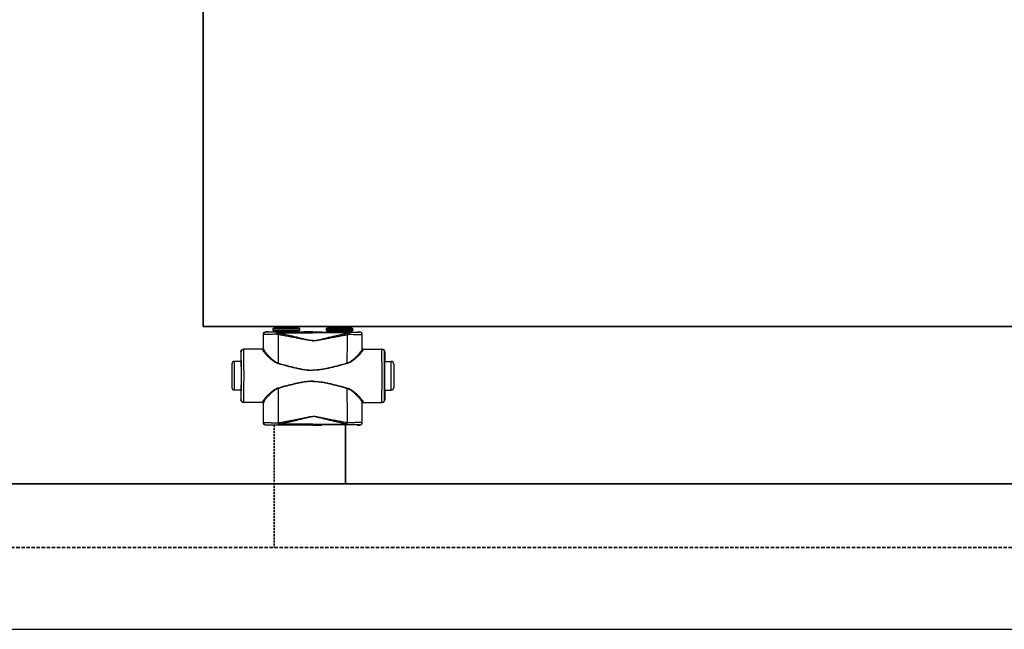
# Model space of a CAD drawing. Header units: millimetres. Extents: x 60394 to 199354, y 20895 to 166073.
# Tile 36 of 256: x 69492 to 70418, y 23695 to 24269. Entities that reach past the tile are written whole.
import ezdxf

# ---------------------------------------------------------------- set-up
doc = ezdxf.new("R2010")
doc.units = ezdxf.units.MM
doc.linetypes.add('VERDECKT', pattern=[9.525, 6.35, -3.175])
for name, color, linetype, lineweight in [('UT_SCHÉMA_PŘÍVOD', 10, 'Continuous', 35), ('UT_SCHÉMA_ZPÁTEČKA', 172, 'VERDECKT', 35), ('UT_ZAŘÍZENÍ - OT', 3, 'Continuous', 35)]:
    doc.layers.add(name, color=color, linetype=linetype, lineweight=lineweight)

msp = doc.modelspace()

# ---------------------------------------------------------------- linework, layer by layer
at = {"color": 0, "linetype": 'Continuous'}
for p, q in [((69753.19, 23980.17), (69732.39, 23980.17)), ((69782.39, 23980.17), (69803.19, 23980.17)), ((69721.42, 23972.45), (69721.29, 23972.57)), ((69721.29, 23959.57), (69721.29, 23972.57)), ((69723.92, 23974.95), (69723.79, 23975.07)), ((69725.44, 23975.07), (69723.79, 23975.07)), ((69725.79, 23974.97), (69725.44, 23975.07)), ((69730.49, 23978.27), (69730.19, 23977.97)), ((69755.39, 23977.97), (69730.19, 23977.97)), ((69730.19, 23977.97), (69730.19, 23976.57)), ((69730.19, 23976.57), (69731.15, 23975.62)), ((69730.19, 23976.57), (69755.39, 23976.57)), ((69755.09, 23978.27), (69730.49, 23978.27)), ((69731.15, 23975.62), (69754.44, 23975.62)), ((69754.29, 23979.07), (69731.29, 23979.07)), ((69731.29, 23979.07), (69731.29, 23978.37)), ((69754.29, 23978.37), (69731.29, 23978.37)), ((69731.29, 23975.26), (69754.29, 23975.26)), ((69731.29, 23975.26), (69731.29, 23974.9)), ((69738.94, 23974.88), (69734.09, 23974.88)), ((69734.09, 23974.18), (69734.09, 23974.88)), ((69734.09, 23974.18), (69767.79, 23974.18)), ((69767.79, 23974.88), (69746.65, 23974.88)), ((69754.29, 23979.07), (69754.29, 23978.37)), ((69754.29, 23975.26), (69754.29, 23974.9)), ((69755.39, 23976.57), (69754.44, 23975.62)), ((69755.09, 23978.27), (69755.39, 23977.97)), ((69755.39, 23977.97), (69755.39, 23976.57)), ((69761.54, 23975.07), (69759.79, 23974.97)), ((69767.79, 23975.07), (69761.54, 23975.07)), ((69767.79, 23975.07), (69774.04, 23975.07)), ((69767.79, 23974.88), (69788.94, 23974.88)), ((69801.49, 23974.18), (69767.79, 23974.18)), ((69774.04, 23975.07), (69775.79, 23974.97)), ((69780.49, 23978.27), (69780.19, 23977.97)), ((69780.19, 23977.97), (69805.39, 23977.97)), ((69780.19, 23977.97), (69780.19, 23976.57)), ((69805.39, 23976.57), (69780.19, 23976.57)), ((69780.19, 23976.57), (69781.15, 23975.62)), ((69780.49, 23978.27), (69805.09, 23978.27)), ((69804.44, 23975.62), (69781.15, 23975.62)), ((69781.29, 23979.07), (69781.29, 23978.37)), ((69781.29, 23979.07), (69804.29, 23979.07)), ((69781.29, 23978.37), (69804.29, 23978.37)), ((69804.29, 23975.26), (69781.29, 23975.26)), ((69781.29, 23975.26), (69781.29, 23974.9)), ((69796.65, 23974.88), (69801.49, 23974.88)), ((69801.49, 23974.18), (69801.49, 23974.88)), ((69804.29, 23979.07), (69804.29, 23978.37)), ((69804.29, 23975.26), (69804.29, 23974.9)), ((69805.39, 23976.57), (69804.44, 23975.62)), ((69805.09, 23978.27), (69805.39, 23977.97)), ((69805.39, 23977.97), (69805.39, 23976.57)), ((69809.79, 23974.97), (69810.14, 23975.07)), ((69810.14, 23975.07), (69811.79, 23975.07)), ((69811.67, 23974.95), (69811.79, 23975.07)), ((69814.17, 23972.45), (69814.29, 23972.57)), ((69814.29, 23959.57), (69814.29, 23972.57)), ((69700.3, 23956.27), (69700.09, 23956.27)), ((69700.09, 23956.27), (69700.09, 23948.12)), ((69720.6, 23958.77), (69702.59, 23958.77)), ((69721.29, 23959.57), (69721.4, 23959.57)), ((69814.29, 23959.57), (69814.19, 23959.57)), ((69814.99, 23958.77), (69832.99, 23958.77)), ((69835.28, 23956.27), (69835.49, 23956.27)), ((69835.49, 23956.27), (69835.49, 23948.12)), ((69691.59, 23944.77), (69691.59, 23922.77)), ((69700.34, 23947.27), (69694.09, 23947.27)), ((69694.09, 23920.27), (69694.09, 23947.27)), ((69700.09, 23948.12), (69700.3, 23947.77)), ((69700.49, 23947.76), (69700.49, 23947.77)), ((69835.1, 23947.76), (69835.1, 23947.77)), ((69835.25, 23947.27), (69841.49, 23947.27)), ((69835.49, 23948.12), (69835.28, 23947.77)), ((69841.49, 23920.27), (69841.49, 23947.27)), ((69843.99, 23944.77), (69843.99, 23922.77)), ((69700.34, 23920.27), (69694.09, 23920.27)), ((69700.3, 23919.77), (69700.09, 23919.42)), ((69700.09, 23919.42), (69700.09, 23911.27)), ((69700.49, 23919.77), (69700.49, 23919.78)), ((69835.1, 23919.77), (69835.1, 23919.78)), ((69835.25, 23920.27), (69841.49, 23920.27)), ((69835.28, 23919.77), (69835.49, 23919.42)), ((69835.49, 23919.42), (69835.49, 23911.27)), ((69700.09, 23911.27), (69700.3, 23911.27)), ((69720.6, 23908.77), (69702.59, 23908.77)), ((69721.4, 23907.97), (69721.29, 23907.97)), ((69721.29, 23889.87), (69721.29, 23907.97)), ((69814.19, 23907.97), (69814.29, 23907.97)), ((69814.29, 23889.87), (69814.29, 23907.97)), ((69814.99, 23908.77), (69832.99, 23908.77)), ((69835.49, 23911.27), (69835.28, 23911.27)), ((69721.29, 23889.87), (69721.41, 23889.99)), ((69723.79, 23887.37), (69723.91, 23887.49)), ((69725.44, 23887.37), (69723.79, 23887.37)), ((69725.79, 23887.48), (69725.44, 23887.37)), ((69735.34, 23889.62), (69735.51, 23889.62)), ((69735.66, 23887.56), (69735.84, 23887.56)), ((69767.79, 23888.31), (69735.84, 23888.31)), ((69735.84, 23887.56), (69735.84, 23888.31)), ((69735.84, 23887.56), (69737.1, 23887.56)), ((69748.49, 23887.56), (69767.79, 23887.56)), ((69761.54, 23887.37), (69759.79, 23887.48)), ((69767.79, 23887.37), (69761.54, 23887.37)), ((69767.79, 23888.31), (69799.75, 23888.31)), ((69787.1, 23887.56), (69767.79, 23887.56)), ((69767.79, 23887.37), (69774.04, 23887.37)), ((69774.04, 23887.37), (69775.79, 23887.48)), ((69799.75, 23887.56), (69798.49, 23887.56)), ((69799.75, 23887.56), (69799.75, 23888.31)), ((69799.93, 23887.56), (69799.75, 23887.56)), ((69800.25, 23889.62), (69800.07, 23889.62)), ((69809.79, 23887.48), (69810.14, 23887.37)), ((69810.14, 23887.37), (69811.79, 23887.37)), ((69811.79, 23887.37), (69811.68, 23887.49)), ((69814.29, 23889.87), (69814.18, 23889.99))]:
    msp.add_line(p, q, dxfattribs=at)
msp.add_line((64740.61, 23695.36), (199354.39, 23695.36))
for centre, radius, start, end in [((69732.39, 23979.07), 1.1, 90, 180), ((69753.19, 23979.07), 1.1, 0, 90), ((69782.39, 23979.07), 1.1, 90, 180), ((69803.19, 23979.07), 1.1, 0, 90), ((69723.92, 23972.45), 2.5, 90.00246, 179.99754), ((69730.79, 23975.26), 0.5, 0, 45), ((69732.39, 23978.37), 1.1, 180, 185.21872), ((69753.19, 23978.37), 1.1, 354.78128, 0), ((69754.79, 23975.26), 0.5, 135, 180), ((69780.79, 23975.26), 0.5, 0, 45), ((69782.39, 23978.37), 1.1, 180, 185.21872), ((69803.19, 23978.37), 1.1, 354.78128, 0), ((69804.79, 23975.26), 0.5, 135, 180), ((69811.67, 23972.45), 2.5, 0.00246, 89.99754), ((69702.8, 23956.27), 2.5, 90.00225, 180.00111), ((69720.6, 23959.57), 0.8, 270.0036, 359.99724), ((69814.99, 23959.57), 0.8, 180.00276, 269.9964), ((69832.78, 23956.27), 2.5, 359.99889, 89.99775), ((69694.09, 23944.77), 2.5, 90, 180), ((67260.63, 23933.77), 2442.41, 359.68325, 0.31675), ((72274.95, 23933.77), 2442.41, 179.68325, 180.31675), ((69841.49, 23944.77), 2.5, 0, 90), ((69694.09, 23922.77), 2.5, 180, 270), ((69841.49, 23922.77), 2.5, 270, 0), ((69702.8, 23911.27), 2.5, 179.99889, 269.99775), ((69720.6, 23907.97), 0.8, 0.00276, 89.9964), ((69814.99, 23907.97), 0.8, 90.0036, 179.99724), ((69832.78, 23911.27), 2.5, 270.00225, 0.00111), ((69723.91, 23889.99), 2.5, 180.00246, 269.99754), ((69811.68, 23889.99), 2.5, 270.00246, 359.99754)]:
    msp.add_arc(centre, radius, start, end, dxfattribs=at)
at = {"color": 0, "linetype": 'Continuous', "extrusion": (0, 0, -1)}
for centre, major_axis, ratio, start_param, end_param in [((69723.79, 23972.57), (-1.77, 1.77), 0.999973, -0.785384, 0.785384), ((69742.79, 23974.97), (-17, 0), 0.005236, 4.941076, 6.283185), ((69742.79, 23974.97), (-17, 0), 0.005236, 3.141593, 4.483702), ((69702.59, 23956.27), (-2.5, 0), 0.999945, 0, 1.570796), ((69720.49, 23959.57), (-0.8, 0), 0.999986, -3.141593, -1.659157), ((69700.3, 23933.77), (0, 14), 0.010472, 0, 3.141593), ((69702.59, 23911.27), (-2.5, 0), 0.999945, -1.570796, 0), ((69720.49, 23907.97), (0.8, 0), 0.999986, -1.395381, 0), ((69723.79, 23889.87), (1.77, 1.77), 0.999973, -3.926977, -2.356208), ((69742.79, 23887.48), (-17, 0), 0.005236, 0, 1.229157), ((69742.79, 23887.48), (-17, 0), 0.005236, 1.912436, 3.141593)]:
    msp.add_ellipse(centre, major_axis=major_axis, ratio=ratio, start_param=start_param, end_param=end_param, dxfattribs=at)
at = {"color": 0, "linetype": 'Continuous'}
for centre, major_axis, ratio, start_param, end_param in [((69792.79, 23974.97), (17, 0), 0.005236, 3.141593, 4.483702), ((69792.79, 23974.97), (17, 0), 0.005236, 4.941076, 6.283185), ((69811.79, 23972.57), (1.77, 1.77), 0.999973, -0.785384, 0.785384), ((69815.09, 23959.57), (0.8, 0), 0.999986, -3.141593, -1.659157), ((69832.99, 23956.27), (2.5, 0), 0.999945, 0, 1.570796), ((69835.28, 23933.77), (0, 14), 0.010472, 0, 3.141593), ((69815.09, 23907.97), (-0.8, 0), 0.999986, -1.395381, 0), ((69832.99, 23911.27), (2.5, 0), 0.999945, -1.570796, 0), ((69792.79, 23887.48), (17, 0), 0.005236, 1.912436, 3.141593), ((69792.79, 23887.48), (17, 0), 0.005236, 0, 1.229157), ((69811.79, 23889.87), (-1.77, 1.77), 0.999973, -3.926977, -2.356208)]:
    msp.add_ellipse(centre, major_axis=major_axis, ratio=ratio, start_param=start_param, end_param=end_param, dxfattribs=at)
for points, knots in [([(69733.48, 23972.76), (69732.64, 23972.76), (69731.04, 23972.75), (69729.07, 23972.73), (69727.6, 23972.71), (69726.6, 23972.69), (69725.67, 23972.67), (69724.82, 23972.65), (69724.06, 23972.63), (69723.39, 23972.61), (69722.81, 23972.58), (69722.39, 23972.56), (69722.1, 23972.55), (69721.93, 23972.53), (69721.78, 23972.52), (69721.65, 23972.51), (69721.56, 23972.49), (69721.48, 23972.48), (69721.44, 23972.47), (69721.42, 23972.46), (69721.42, 23972.45)], [0, 0, 0, 0, 0.207034, 0.39928, 0.488214, 0.57154, 0.648707, 0.71921, 0.782588, 0.838437, 0.886403, 0.926186, 0.942933, 0.957549, 0.970012, 0.98031, 0.988432, 0.994377, 0.998178, 1, 1, 1, 1]), ([(69721.43, 23959.04), (69721.42, 23960.16), (69721.42, 23964.63), (69721.42, 23969.1), (69721.42, 23972.45)], [0, 0, 0, 0, 0.250733, 1, 1, 1, 1]), ([(69734.09, 23974.88), (69733.39, 23974.88), (69732.03, 23974.88), (69730.37, 23974.89), (69729.13, 23974.89), (69728.28, 23974.9), (69727.5, 23974.9), (69726.78, 23974.9), (69726.14, 23974.91), (69725.57, 23974.91), (69725.09, 23974.92), (69724.73, 23974.92), (69724.49, 23974.93), (69724.35, 23974.93), (69724.22, 23974.93), (69724.12, 23974.94), (69724.04, 23974.94), (69724, 23974.94), (69723.97, 23974.94), (69723.95, 23974.94), (69723.93, 23974.95), (69723.92, 23974.95), (69723.92, 23974.95), (69723.92, 23974.95)], [0, 0, 0, 0, 0.207653, 0.400343, 0.489423, 0.572844, 0.650059, 0.720565, 0.783909, 0.839692, 0.887568, 0.927242, 0.943927, 0.958477, 0.970869, 0.981088, 0.989117, 0.992306, 0.994945, 0.997032, 0.998568, 0.999554, 1, 1, 1, 1]), ([(69734.09, 23974.88), (69734, 23974.88), (69733.9, 23974.77), (69733.82, 23974.63), (69733.75, 23974.48), (69733.68, 23974.26), (69733.6, 23973.94), (69733.54, 23973.58), (69733.5, 23973.18), (69733.48, 23972.9), (69733.48, 23972.76)], [0, 0, 0, 0, 0.117156, 0.161001, 0.211236, 0.330442, 0.472834, 0.634922, 0.812344, 1, 1, 1, 1]), ([(69734.09, 23974.18), (69733.97, 23973.98), (69733.74, 23973.51), (69733.56, 23973.03), (69733.48, 23972.76)], [0, 0, 0, 0, 0.464895, 1, 1, 1, 1]), ([(69735.34, 23972.4), (69735.18, 23972.42), (69734.56, 23972.52), (69733.94, 23972.65), (69733.48, 23972.76)], [0, 0, 0, 0, 0.252579, 1, 1, 1, 1]), ([(69735.67, 23973.74), (69735.53, 23973.77), (69735, 23973.89), (69734.48, 23974.05), (69734.09, 23974.18)], [0, 0, 0, 0, 0.253704, 1, 1, 1, 1]), ([(69735.67, 23973.74), (69735.6, 23973.54), (69735.48, 23973.09), (69735.39, 23972.64), (69735.34, 23972.4)], [0, 0, 0, 0, 0.464569, 1, 1, 1, 1]), ([(69767.79, 23966.76), (69767.79, 23966.76), (69767.1, 23966.76), (69765.72, 23966.84), (69763.67, 23967.12), (69761.63, 23967.47), (69758.93, 23967.98), (69755.55, 23968.64), (69751.5, 23969.44), (69747.46, 23970.22), (69743.42, 23970.98), (69739.38, 23971.71), (69736.69, 23972.18), (69735.34, 23972.4)], [0.5000015, 0.5000015, 0.5000015, 0.5000015, 0.500002, 0.5313979, 0.5627848, 0.5941575, 0.6255147, 0.6881766, 0.7507583, 0.8132458, 0.8756245, 0.9378805, 1, 1, 1, 1]), ([(69735.36, 23945.63), (69735.35, 23947.87), (69735.35, 23956.79), (69735.35, 23965.72), (69735.34, 23972.4)], [0, 0, 0, 0, 0.250952, 1, 1, 1, 1]), ([(69767.79, 23966.94), (69767.79, 23966.94), (69767.45, 23966.94), (69766.76, 23966.97), (69765.39, 23967.1), (69763.69, 23967.38), (69761.66, 23967.81), (69759.65, 23968.26), (69757.64, 23968.74), (69754.97, 23969.37), (69751.64, 23970.17), (69747.64, 23971.12), (69743.65, 23972.03), (69739.66, 23972.91), (69737, 23973.47), (69735.67, 23973.74)], [0.499995, 0.499995, 0.499995, 0.499995, 0.4999958, 0.5157333, 0.5314718, 0.5629204, 0.5943483, 0.6257534, 0.6571339, 0.6884877, 0.7511054, 0.813586, 0.8759088, 0.9380534, 1, 1, 1, 1]), ([(69746.65, 23974.88), (69746.01, 23974.88), (69744.72, 23974.85), (69742.79, 23974.83), (69740.86, 23974.85), (69739.58, 23974.88), (69738.94, 23974.88)], [0, 0, 0, 0, 0.248355, 0.5, 0.751645, 1, 1, 1, 1]), ([(69767.79, 23966.94), (69767.79, 23966.94), (69768.14, 23966.94), (69768.83, 23966.97), (69770.2, 23967.1), (69771.9, 23967.38), (69773.92, 23967.81), (69775.94, 23968.26), (69777.95, 23968.74), (69780.62, 23969.37), (69783.95, 23970.17), (69787.95, 23971.12), (69791.94, 23972.03), (69795.93, 23972.91), (69798.59, 23973.47), (69799.92, 23973.74)], [0.499995, 0.499995, 0.499995, 0.499995, 0.4999958, 0.5157333, 0.5314718, 0.5629204, 0.5943483, 0.6257534, 0.6571339, 0.6884877, 0.7511054, 0.813586, 0.8759088, 0.9380534, 1, 1, 1, 1]), ([(69767.79, 23966.76), (69767.79, 23966.76), (69768.48, 23966.76), (69769.86, 23966.84), (69771.91, 23967.12), (69773.95, 23967.47), (69776.66, 23967.98), (69780.04, 23968.64), (69784.08, 23969.44), (69788.13, 23970.22), (69792.17, 23970.98), (69796.21, 23971.71), (69798.9, 23972.18), (69800.25, 23972.4)], [0.5000015, 0.5000015, 0.5000015, 0.5000015, 0.500002, 0.5313979, 0.5627848, 0.5941575, 0.6255147, 0.6881766, 0.7507583, 0.8132458, 0.8756245, 0.9378805, 1, 1, 1, 1]), ([(69788.94, 23974.88), (69789.58, 23974.88), (69790.86, 23974.85), (69792.79, 23974.83), (69794.72, 23974.85), (69796.01, 23974.88), (69796.65, 23974.88)], [0, 0, 0, 0, 0.248355, 0.5, 0.751645, 1, 1, 1, 1]), ([(69799.92, 23973.74), (69800.06, 23973.77), (69800.59, 23973.89), (69801.11, 23974.05), (69801.49, 23974.18)], [0, 0, 0, 0, 0.253704, 1, 1, 1, 1]), ([(69799.92, 23973.74), (69799.99, 23973.54), (69800.11, 23973.09), (69800.2, 23972.64), (69800.25, 23972.4)], [0, 0, 0, 0, 0.464569, 1, 1, 1, 1]), ([(69800.23, 23945.63), (69800.23, 23947.87), (69800.24, 23956.79), (69800.24, 23965.72), (69800.25, 23972.4)], [0, 0, 0, 0, 0.250952, 1, 1, 1, 1]), ([(69800.25, 23972.4), (69800.4, 23972.42), (69801.03, 23972.52), (69801.65, 23972.65), (69802.11, 23972.76)], [0, 0, 0, 0, 0.252579, 1, 1, 1, 1]), ([(69801.49, 23974.88), (69802.2, 23974.88), (69803.56, 23974.88), (69805.22, 23974.89), (69806.46, 23974.89), (69807.3, 23974.9), (69808.09, 23974.9), (69808.8, 23974.9), (69809.45, 23974.91), (69810.01, 23974.91), (69810.5, 23974.92), (69810.85, 23974.92), (69811.09, 23974.93), (69811.24, 23974.93), (69811.37, 23974.93), (69811.47, 23974.94), (69811.54, 23974.94), (69811.59, 23974.94), (69811.62, 23974.94), (69811.64, 23974.94), (69811.66, 23974.95), (69811.66, 23974.95), (69811.67, 23974.95), (69811.67, 23974.95)], [0, 0, 0, 0, 0.207653, 0.400343, 0.489423, 0.572844, 0.650059, 0.720565, 0.783909, 0.839692, 0.887568, 0.927242, 0.943927, 0.958477, 0.970869, 0.981088, 0.989117, 0.992306, 0.994945, 0.997032, 0.998568, 0.999554, 1, 1, 1, 1]), ([(69801.49, 23974.88), (69801.58, 23974.88), (69801.69, 23974.77), (69801.76, 23974.63), (69801.83, 23974.48), (69801.91, 23974.26), (69801.98, 23973.94), (69802.04, 23973.58), (69802.09, 23973.18), (69802.1, 23972.9), (69802.11, 23972.76)], [0, 0, 0, 0, 0.117156, 0.161001, 0.211236, 0.330442, 0.472834, 0.634922, 0.812344, 1, 1, 1, 1]), ([(69801.49, 23974.18), (69801.62, 23973.98), (69801.85, 23973.51), (69802.03, 23973.03), (69802.11, 23972.76)], [0, 0, 0, 0, 0.464895, 1, 1, 1, 1]), ([(69802.11, 23972.76), (69802.94, 23972.76), (69804.55, 23972.75), (69806.52, 23972.73), (69807.98, 23972.71), (69808.99, 23972.69), (69809.92, 23972.67), (69810.77, 23972.65), (69811.53, 23972.63), (69812.2, 23972.61), (69812.78, 23972.58), (69813.2, 23972.56), (69813.49, 23972.55), (69813.66, 23972.53), (69813.81, 23972.52), (69813.93, 23972.51), (69814.03, 23972.49), (69814.1, 23972.48), (69814.15, 23972.47), (69814.17, 23972.46), (69814.17, 23972.45)], [0, 0, 0, 0, 0.207034, 0.39928, 0.488214, 0.57154, 0.648707, 0.71921, 0.782588, 0.838437, 0.886403, 0.926186, 0.942933, 0.957549, 0.970012, 0.98031, 0.988432, 0.994377, 0.998178, 1, 1, 1, 1]), ([(69814.16, 23959.04), (69814.16, 23960.16), (69814.16, 23964.63), (69814.17, 23969.1), (69814.17, 23972.45)], [0, 0, 0, 0, 0.250733, 1, 1, 1, 1]), ([(69700.49, 23947.77), (69700.48, 23948.4), (69700.47, 23949.59), (69700.45, 23951.04), (69700.44, 23952.09), (69700.43, 23952.79), (69700.42, 23953.43), (69700.41, 23954.01), (69700.39, 23954.53), (69700.38, 23954.98), (69700.37, 23955.37), (69700.36, 23955.64), (69700.35, 23955.83), (69700.34, 23955.95), (69700.34, 23956.04), (69700.33, 23956.12), (69700.32, 23956.18), (69700.32, 23956.23), (69700.31, 23956.25), (69700.31, 23956.27), (69700.3, 23956.27)], [0, 0, 0, 0, 0.221931, 0.420259, 0.509783, 0.592499, 0.668149, 0.736495, 0.797321, 0.850436, 0.895675, 0.932895, 0.948462, 0.961984, 0.973451, 0.982856, 0.990196, 0.99547, 0.998697, 1, 1, 1, 1]), ([(69703, 23947.27), (69703, 23948.11), (69702.99, 23949.71), (69702.97, 23951.65), (69702.95, 23953.06), (69702.94, 23954.02), (69702.93, 23954.89), (69702.92, 23955.68), (69702.9, 23956.39), (69702.89, 23957), (69702.88, 23957.53), (69702.86, 23957.91), (69702.85, 23958.17), (69702.85, 23958.32), (69702.84, 23958.46), (69702.83, 23958.57), (69702.83, 23958.65), (69702.82, 23958.71), (69702.81, 23958.75), (69702.81, 23958.77), (69702.8, 23958.77), (69702.8, 23958.77)], [0, 0, 0, 0, 0.218984, 0.416191, 0.505653, 0.588551, 0.664564, 0.733396, 0.794781, 0.848478, 0.894279, 0.932006, 0.947796, 0.961515, 0.973152, 0.982695, 0.990138, 0.995479, 0.998726, 0.999584, 1, 1, 1, 1]), ([(69720.6, 23958.77), (69720.6, 23958.77), (69720.6, 23958.77), (69720.6, 23958.76), (69720.6, 23958.75), (69720.61, 23958.73), (69720.61, 23958.69), (69720.61, 23958.64), (69720.62, 23958.56), (69720.62, 23958.47), (69720.62, 23958.37), (69720.62, 23958.29), (69720.63, 23958.25)], [0, 0, 0, 0, 0.005122, 0.017304, 0.037118, 0.064661, 0.143035, 0.252499, 0.393016, 0.564526, 0.766907, 1, 1, 1, 1]), ([(69721.43, 23959.04), (69721.43, 23958.93), (69721.38, 23958.73), (69721.2, 23958.47), (69720.94, 23958.29), (69720.73, 23958.25), (69720.63, 23958.25)], [0, 0, 0, 0, 0.247572, 0.496581, 0.747591, 1, 1, 1, 1]), ([(69720.63, 23958.25), (69720.63, 23958.19), (69720.65, 23958.05), (69720.72, 23957.83), (69720.83, 23957.58), (69721.04, 23957.19), (69721.4, 23956.65), (69721.93, 23955.94), (69722.57, 23955.16), (69723.61, 23953.98), (69725.11, 23952.39), (69727.15, 23950.43), (69729.06, 23948.79), (69730.76, 23947.52), (69732.62, 23946.32), (69734.16, 23945.59), (69735.25, 23945.3)], [0, 0, 0, 0, 0.009694, 0.02127, 0.034861, 0.050494, 0.087694, 0.13227, 0.183417, 0.240322, 0.368483, 0.511765, 0.666448, 0.747227, 0.829948, 1, 1, 1, 1]), ([(69721.4, 23959.57), (69721.4, 23959.57), (69721.4, 23959.57), (69721.4, 23959.56), (69721.4, 23959.55), (69721.41, 23959.53), (69721.41, 23959.49), (69721.41, 23959.43), (69721.42, 23959.36), (69721.42, 23959.26), (69721.42, 23959.16), (69721.42, 23959.08), (69721.43, 23959.04)], [0, 0, 0, 0, 0.005057, 0.017214, 0.037015, 0.06455, 0.142921, 0.252392, 0.392925, 0.564459, 0.766871, 1, 1, 1, 1]), ([(69721.43, 23959.04), (69721.43, 23958.97), (69721.45, 23958.82), (69721.52, 23958.59), (69721.62, 23958.33), (69721.82, 23957.93), (69722.15, 23957.37), (69722.65, 23956.64), (69723.26, 23955.83), (69724.24, 23954.62), (69725.65, 23952.99), (69727.58, 23950.97), (69729.4, 23949.28), (69731.01, 23947.97), (69732.79, 23946.71), (69734.29, 23945.94), (69735.36, 23945.63)], [0, 0, 0, 0, 0.010286, 0.022433, 0.036551, 0.052653, 0.090607, 0.135698, 0.187142, 0.244158, 0.372094, 0.514728, 0.6685, 0.748767, 0.830965, 1, 1, 1, 1]), ([(69814.16, 23959.04), (69814.16, 23958.97), (69814.14, 23958.82), (69814.07, 23958.59), (69813.97, 23958.33), (69813.77, 23957.93), (69813.43, 23957.37), (69812.93, 23956.64), (69812.33, 23955.83), (69811.35, 23954.62), (69809.93, 23952.99), (69808, 23950.97), (69806.19, 23949.28), (69804.57, 23947.97), (69802.8, 23946.71), (69801.3, 23945.94), (69800.23, 23945.63)], [0, 0, 0, 0, 0.010286, 0.022433, 0.036551, 0.052653, 0.090607, 0.135698, 0.187142, 0.244158, 0.372094, 0.514728, 0.6685, 0.748767, 0.830965, 1, 1, 1, 1]), ([(69814.96, 23958.25), (69814.96, 23958.19), (69814.94, 23958.05), (69814.87, 23957.83), (69814.76, 23957.58), (69814.55, 23957.19), (69814.19, 23956.65), (69813.66, 23955.94), (69813.02, 23955.16), (69811.98, 23953.98), (69810.48, 23952.39), (69808.44, 23950.43), (69806.53, 23948.79), (69804.83, 23947.52), (69802.97, 23946.32), (69801.43, 23945.59), (69800.34, 23945.3)], [0, 0, 0, 0, 0.009694, 0.02127, 0.034861, 0.050494, 0.087694, 0.13227, 0.183417, 0.240322, 0.368483, 0.511765, 0.666448, 0.747227, 0.829948, 1, 1, 1, 1]), ([(69814.19, 23959.57), (69814.19, 23959.57), (69814.19, 23959.57), (69814.19, 23959.56), (69814.18, 23959.55), (69814.18, 23959.53), (69814.18, 23959.49), (69814.17, 23959.43), (69814.17, 23959.36), (69814.17, 23959.26), (69814.16, 23959.16), (69814.16, 23959.08), (69814.16, 23959.04)], [0, 0, 0, 0, 0.005057, 0.017214, 0.037015, 0.06455, 0.142921, 0.252392, 0.392925, 0.564459, 0.766871, 1, 1, 1, 1]), ([(69814.16, 23959.04), (69814.16, 23958.93), (69814.2, 23958.73), (69814.38, 23958.47), (69814.65, 23958.29), (69814.86, 23958.25), (69814.96, 23958.25)], [0, 0, 0, 0, 0.247572, 0.496581, 0.747591, 1, 1, 1, 1]), ([(69814.99, 23958.77), (69814.99, 23958.77), (69814.99, 23958.77), (69814.99, 23958.76), (69814.98, 23958.75), (69814.98, 23958.73), (69814.98, 23958.69), (69814.97, 23958.64), (69814.97, 23958.56), (69814.97, 23958.47), (69814.96, 23958.37), (69814.96, 23958.29), (69814.96, 23958.25)], [0, 0, 0, 0, 0.005122, 0.017304, 0.037118, 0.064661, 0.143035, 0.252499, 0.393016, 0.564526, 0.766907, 1, 1, 1, 1]), ([(69832.59, 23947.27), (69832.59, 23948.11), (69832.6, 23949.71), (69832.62, 23951.65), (69832.63, 23953.06), (69832.65, 23954.02), (69832.66, 23954.89), (69832.67, 23955.68), (69832.68, 23956.39), (69832.7, 23957), (69832.71, 23957.53), (69832.72, 23957.91), (69832.73, 23958.17), (69832.74, 23958.32), (69832.75, 23958.46), (69832.75, 23958.57), (69832.76, 23958.65), (69832.77, 23958.71), (69832.77, 23958.75), (69832.78, 23958.77), (69832.78, 23958.77), (69832.78, 23958.77)], [0, 0, 0, 0, 0.218984, 0.416191, 0.505653, 0.588551, 0.664564, 0.733396, 0.794781, 0.848478, 0.894279, 0.932006, 0.947796, 0.961515, 0.973152, 0.982695, 0.990138, 0.995479, 0.998726, 0.999584, 1, 1, 1, 1]), ([(69835.1, 23947.77), (69835.1, 23948.4), (69835.12, 23949.59), (69835.13, 23951.04), (69835.15, 23952.09), (69835.16, 23952.79), (69835.17, 23953.43), (69835.18, 23954.01), (69835.19, 23954.53), (69835.2, 23954.98), (69835.22, 23955.37), (69835.23, 23955.64), (69835.24, 23955.83), (69835.24, 23955.95), (69835.25, 23956.04), (69835.26, 23956.12), (69835.26, 23956.18), (69835.27, 23956.23), (69835.27, 23956.25), (69835.28, 23956.27), (69835.28, 23956.27)], [0, 0, 0, 0, 0.221931, 0.420259, 0.509783, 0.592499, 0.668149, 0.736495, 0.797321, 0.850436, 0.895675, 0.932895, 0.948462, 0.961984, 0.973451, 0.982856, 0.990196, 0.99547, 0.998697, 1, 1, 1, 1]), ([(69700.49, 23919.78), (69700.51, 23921.98), (69700.53, 23926.64), (69700.54, 23933.77), (69700.53, 23940.9), (69700.51, 23945.56), (69700.49, 23947.76)], [0, 0, 0, 0, 0.235226, 0.499987, 0.764754, 1, 1, 1, 1]), ([(69735.36, 23945.63), (69735.35, 23945.6), (69735.32, 23945.49), (69735.28, 23945.38), (69735.25, 23945.3)], [0, 0, 0, 0, 0.258378, 1, 1, 1, 1]), ([(69735.25, 23945.3), (69737.92, 23944.58), (69741.92, 23943.5), (69747.27, 23942.13), (69751.32, 23941.16), (69755.38, 23940.28), (69759.48, 23939.56), (69762.93, 23939.14), (69765.71, 23938.97), (69767.1, 23938.94), (69767.79, 23938.94), (69767.79, 23938.94)], [0, 0, 0, 0, 0.1245061, 0.1869228, 0.2494269, 0.3120016, 0.3746311, 0.4372993, 0.4686472, 0.4999998, 0.5, 0.5, 0.5, 0.5]), ([(69735.36, 23945.63), (69738.01, 23944.89), (69741.99, 23943.79), (69747.33, 23942.38), (69751.36, 23941.38), (69755.41, 23940.47), (69759.5, 23939.72), (69762.94, 23939.29), (69765.71, 23939.11), (69767.1, 23939.08), (69767.79, 23939.08), (69767.79, 23939.08)], [0, 0, 0, 0, 0.1244767, 0.1868883, 0.2493924, 0.3119715, 0.3746087, 0.437287, 0.4686409, 0.4999998, 0.5, 0.5, 0.5, 0.5]), ([(69800.23, 23945.63), (69797.58, 23944.89), (69793.59, 23943.79), (69788.26, 23942.38), (69784.23, 23941.38), (69780.18, 23940.47), (69776.09, 23939.72), (69772.64, 23939.29), (69769.88, 23939.11), (69768.49, 23939.08), (69767.79, 23939.08), (69767.79, 23939.08)], [0, 0, 0, 0, 0.1244767, 0.1868883, 0.2493924, 0.3119715, 0.3746087, 0.437287, 0.4686409, 0.4999998, 0.5, 0.5, 0.5, 0.5]), ([(69800.34, 23945.3), (69797.67, 23944.58), (69793.67, 23943.5), (69788.31, 23942.13), (69784.27, 23941.16), (69780.2, 23940.28), (69776.1, 23939.56), (69772.65, 23939.14), (69769.88, 23938.97), (69768.49, 23938.94), (69767.79, 23938.94), (69767.79, 23938.94)], [0, 0, 0, 0, 0.1245061, 0.1869228, 0.2494269, 0.3120016, 0.3746311, 0.4372993, 0.4686472, 0.4999998, 0.5, 0.5, 0.5, 0.5]), ([(69800.23, 23945.63), (69800.24, 23945.6), (69800.27, 23945.49), (69800.31, 23945.38), (69800.34, 23945.3)], [0, 0, 0, 0, 0.258378, 1, 1, 1, 1]), ([(69835.1, 23919.78), (69835.08, 23921.98), (69835.06, 23926.64), (69835.04, 23933.77), (69835.06, 23940.9), (69835.08, 23945.56), (69835.1, 23947.76)], [0, 0, 0, 0, 0.235226, 0.499987, 0.764754, 1, 1, 1, 1]), ([(69767.79, 23928.61), (69766.4, 23928.61), (69763.62, 23928.49), (69759.48, 23927.99), (69755.38, 23927.26), (69751.32, 23926.38), (69747.27, 23925.41), (69741.92, 23924.04), (69737.92, 23922.96), (69735.25, 23922.25)], [0.5, 0.5, 0.5, 0.5, 0.5626889, 0.6253582, 0.6879892, 0.7505657, 0.8130716, 0.8754902, 1, 1, 1, 1]), ([(69767.79, 23928.46), (69766.41, 23928.46), (69763.63, 23928.33), (69759.5, 23927.82), (69755.41, 23927.07), (69751.36, 23926.16), (69747.33, 23925.16), (69741.99, 23923.76), (69738.01, 23922.65), (69735.36, 23921.92)], [0.5, 0.5, 0.5, 0.5, 0.5627005, 0.6253799, 0.6880187, 0.7505997, 0.8131057, 0.8755193, 1, 1, 1, 1]), ([(69767.79, 23928.61), (69769.18, 23928.61), (69771.96, 23928.49), (69776.1, 23927.99), (69780.2, 23927.26), (69784.27, 23926.38), (69788.31, 23925.41), (69793.67, 23924.04), (69797.67, 23922.96), (69800.34, 23922.25)], [0.5, 0.5, 0.5, 0.5, 0.5626889, 0.6253582, 0.6879892, 0.7505657, 0.8130716, 0.8754902, 1, 1, 1, 1]), ([(69767.79, 23928.46), (69769.18, 23928.46), (69771.96, 23928.33), (69776.09, 23927.82), (69780.18, 23927.07), (69784.23, 23926.16), (69788.26, 23925.16), (69793.59, 23923.76), (69797.58, 23922.65), (69800.23, 23921.92)], [0.5, 0.5, 0.5, 0.5, 0.5627005, 0.6253799, 0.6880187, 0.7505997, 0.8131057, 0.8755193, 1, 1, 1, 1]), ([(69700.3, 23911.27), (69700.31, 23911.27), (69700.31, 23911.29), (69700.32, 23911.31), (69700.32, 23911.36), (69700.33, 23911.42), (69700.34, 23911.5), (69700.34, 23911.6), (69700.35, 23911.71), (69700.36, 23911.9), (69700.37, 23912.18), (69700.38, 23912.56), (69700.39, 23913.01), (69700.41, 23913.53), (69700.42, 23914.11), (69700.43, 23914.75), (69700.44, 23915.45), (69700.45, 23916.5), (69700.47, 23917.95), (69700.48, 23919.14), (69700.49, 23919.77)], [0, 0, 0, 0, 0.001303, 0.00453, 0.009804, 0.017144, 0.026549, 0.038016, 0.051538, 0.067105, 0.104325, 0.149564, 0.202679, 0.263505, 0.331851, 0.407501, 0.490217, 0.579741, 0.778069, 1, 1, 1, 1]), ([(69702.8, 23908.77), (69702.8, 23908.77), (69702.81, 23908.78), (69702.81, 23908.79), (69702.82, 23908.83), (69702.83, 23908.89), (69702.83, 23908.97), (69702.84, 23909.08), (69702.85, 23909.22), (69702.85, 23909.38), (69702.86, 23909.63), (69702.88, 23910.01), (69702.89, 23910.54), (69702.9, 23911.16), (69702.92, 23911.86), (69702.93, 23912.65), (69702.94, 23913.53), (69702.95, 23914.48), (69702.97, 23915.89), (69702.99, 23917.83), (69703, 23919.43), (69703, 23920.27)], [0, 0, 0, 0, 0.000416, 0.001274, 0.004521, 0.009862, 0.017305, 0.026849, 0.038485, 0.052204, 0.067994, 0.105721, 0.151522, 0.205219, 0.266604, 0.335437, 0.411449, 0.494347, 0.58381, 0.781016, 1, 1, 1, 1]), ([(69735.25, 23922.25), (69734.16, 23921.95), (69732.62, 23921.23), (69730.76, 23920.02), (69729.06, 23918.75), (69727.15, 23917.11), (69725.11, 23915.15), (69723.61, 23913.57), (69722.57, 23912.39), (69721.93, 23911.6), (69721.4, 23910.89), (69721.04, 23910.35), (69720.83, 23909.96), (69720.72, 23909.72), (69720.65, 23909.5), (69720.63, 23909.35), (69720.63, 23909.29)], [0, 0, 0, 0, 0.170052, 0.252774, 0.333553, 0.488235, 0.631517, 0.759678, 0.816583, 0.86773, 0.912306, 0.949506, 0.965139, 0.978731, 0.990306, 1, 1, 1, 1]), ([(69735.36, 23921.92), (69734.29, 23921.61), (69732.79, 23920.83), (69731.01, 23919.57), (69729.4, 23918.26), (69727.58, 23916.57), (69725.65, 23914.55), (69724.24, 23912.93), (69723.26, 23911.71), (69722.65, 23910.9), (69722.15, 23910.17), (69721.82, 23909.61), (69721.62, 23909.21), (69721.52, 23908.95), (69721.45, 23908.72), (69721.43, 23908.57), (69721.43, 23908.51)], [0, 0, 0, 0, 0.169036, 0.251233, 0.3315, 0.485272, 0.627906, 0.755842, 0.812858, 0.864302, 0.909393, 0.947347, 0.963449, 0.977567, 0.989714, 1, 1, 1, 1]), ([(69735.36, 23921.92), (69735.35, 23921.94), (69735.32, 23922.06), (69735.28, 23922.17), (69735.25, 23922.25)], [0, 0, 0, 0, 0.258378, 1, 1, 1, 1]), ([(69735.34, 23889.62), (69735.34, 23892.29), (69735.35, 23903.06), (69735.35, 23913.82), (69735.36, 23921.92)], [0, 0, 0, 0, 0.248459, 1, 1, 1, 1]), ([(69800.23, 23921.92), (69800.24, 23921.94), (69800.27, 23922.06), (69800.31, 23922.17), (69800.34, 23922.25)], [0, 0, 0, 0, 0.258378, 1, 1, 1, 1]), ([(69800.23, 23921.92), (69801.3, 23921.61), (69802.8, 23920.83), (69804.57, 23919.57), (69806.19, 23918.26), (69808, 23916.57), (69809.93, 23914.55), (69811.35, 23912.93), (69812.33, 23911.71), (69812.93, 23910.9), (69813.43, 23910.17), (69813.77, 23909.61), (69813.97, 23909.21), (69814.07, 23908.95), (69814.14, 23908.72), (69814.16, 23908.57), (69814.16, 23908.51)], [0, 0, 0, 0, 0.169036, 0.251233, 0.3315, 0.485272, 0.627906, 0.755842, 0.812858, 0.864302, 0.909393, 0.947347, 0.963449, 0.977567, 0.989714, 1, 1, 1, 1]), ([(69800.25, 23889.62), (69800.25, 23892.29), (69800.24, 23903.06), (69800.23, 23913.82), (69800.23, 23921.92)], [0, 0, 0, 0, 0.248459, 1, 1, 1, 1]), ([(69800.34, 23922.25), (69801.43, 23921.95), (69802.97, 23921.23), (69804.83, 23920.02), (69806.53, 23918.75), (69808.44, 23917.11), (69810.48, 23915.15), (69811.98, 23913.57), (69813.02, 23912.39), (69813.66, 23911.6), (69814.19, 23910.89), (69814.55, 23910.35), (69814.76, 23909.96), (69814.87, 23909.72), (69814.94, 23909.5), (69814.96, 23909.35), (69814.96, 23909.29)], [0, 0, 0, 0, 0.170052, 0.252774, 0.333553, 0.488235, 0.631517, 0.759678, 0.816583, 0.86773, 0.912306, 0.949506, 0.965139, 0.978731, 0.990306, 1, 1, 1, 1]), ([(69832.78, 23908.77), (69832.78, 23908.77), (69832.78, 23908.78), (69832.77, 23908.79), (69832.77, 23908.83), (69832.76, 23908.89), (69832.75, 23908.97), (69832.75, 23909.08), (69832.74, 23909.22), (69832.73, 23909.38), (69832.72, 23909.63), (69832.71, 23910.01), (69832.7, 23910.54), (69832.68, 23911.16), (69832.67, 23911.86), (69832.66, 23912.65), (69832.65, 23913.53), (69832.63, 23914.48), (69832.62, 23915.89), (69832.6, 23917.83), (69832.59, 23919.43), (69832.59, 23920.27)], [0, 0, 0, 0, 0.000416, 0.001274, 0.004521, 0.009862, 0.017305, 0.026849, 0.038485, 0.052204, 0.067994, 0.105721, 0.151522, 0.205219, 0.266604, 0.335437, 0.411449, 0.494347, 0.58381, 0.781016, 1, 1, 1, 1]), ([(69835.28, 23911.27), (69835.28, 23911.27), (69835.27, 23911.29), (69835.27, 23911.31), (69835.26, 23911.36), (69835.26, 23911.42), (69835.25, 23911.5), (69835.24, 23911.6), (69835.24, 23911.71), (69835.23, 23911.9), (69835.22, 23912.18), (69835.2, 23912.56), (69835.19, 23913.01), (69835.18, 23913.53), (69835.17, 23914.11), (69835.16, 23914.75), (69835.15, 23915.45), (69835.13, 23916.5), (69835.12, 23917.95), (69835.1, 23919.14), (69835.1, 23919.77)], [0, 0, 0, 0, 0.001303, 0.00453, 0.009804, 0.017144, 0.026549, 0.038016, 0.051538, 0.067105, 0.104325, 0.149564, 0.202679, 0.263505, 0.331851, 0.407501, 0.490217, 0.579741, 0.778069, 1, 1, 1, 1]), ([(69720.63, 23909.29), (69720.62, 23909.25), (69720.62, 23909.17), (69720.62, 23909.07), (69720.62, 23908.98), (69720.61, 23908.91), (69720.61, 23908.85), (69720.61, 23908.81), (69720.6, 23908.79), (69720.6, 23908.78), (69720.6, 23908.77), (69720.6, 23908.77), (69720.6, 23908.77)], [0, 0, 0, 0, 0.233093, 0.435474, 0.606984, 0.747501, 0.856965, 0.935339, 0.962882, 0.982696, 0.994878, 1, 1, 1, 1]), ([(69721.43, 23908.51), (69721.43, 23908.61), (69721.38, 23908.82), (69721.2, 23909.08), (69720.94, 23909.25), (69720.73, 23909.29), (69720.63, 23909.29)], [0, 0, 0, 0, 0.247572, 0.496581, 0.747591, 1, 1, 1, 1]), ([(69721.43, 23908.51), (69721.42, 23908.46), (69721.42, 23908.39), (69721.42, 23908.28), (69721.42, 23908.19), (69721.41, 23908.11), (69721.41, 23908.05), (69721.41, 23908.01), (69721.4, 23907.99), (69721.4, 23907.98), (69721.4, 23907.97), (69721.4, 23907.97), (69721.4, 23907.97)], [0, 0, 0, 0, 0.23313, 0.435541, 0.607074, 0.747608, 0.857079, 0.93545, 0.962985, 0.982786, 0.994943, 1, 1, 1, 1]), ([(69721.41, 23889.99), (69721.41, 23891.52), (69721.42, 23897.7), (69721.42, 23903.87), (69721.43, 23908.51)], [0, 0, 0, 0, 0.248801, 1, 1, 1, 1]), ([(69814.16, 23908.51), (69814.16, 23908.61), (69814.2, 23908.82), (69814.38, 23909.08), (69814.65, 23909.25), (69814.86, 23909.29), (69814.96, 23909.29)], [0, 0, 0, 0, 0.247572, 0.496581, 0.747591, 1, 1, 1, 1]), ([(69814.18, 23889.99), (69814.17, 23891.52), (69814.17, 23897.7), (69814.16, 23903.87), (69814.16, 23908.51)], [0, 0, 0, 0, 0.248801, 1, 1, 1, 1]), ([(69814.16, 23908.51), (69814.16, 23908.46), (69814.16, 23908.39), (69814.17, 23908.28), (69814.17, 23908.19), (69814.17, 23908.11), (69814.18, 23908.05), (69814.18, 23908.01), (69814.18, 23907.99), (69814.19, 23907.98), (69814.19, 23907.97), (69814.19, 23907.97), (69814.19, 23907.97)], [0, 0, 0, 0, 0.23313, 0.435541, 0.607074, 0.747608, 0.857079, 0.93545, 0.962985, 0.982786, 0.994943, 1, 1, 1, 1]), ([(69814.96, 23909.29), (69814.96, 23909.25), (69814.96, 23909.17), (69814.97, 23909.07), (69814.97, 23908.98), (69814.97, 23908.91), (69814.98, 23908.85), (69814.98, 23908.81), (69814.98, 23908.79), (69814.99, 23908.78), (69814.99, 23908.77), (69814.99, 23908.77), (69814.99, 23908.77)], [0, 0, 0, 0, 0.233093, 0.435474, 0.606984, 0.747501, 0.856965, 0.935339, 0.962882, 0.982696, 0.994878, 1, 1, 1, 1]), ([(69721.41, 23889.99), (69721.41, 23889.98), (69721.44, 23889.96), (69721.49, 23889.95), (69721.58, 23889.93), (69721.69, 23889.92), (69721.84, 23889.9), (69722.01, 23889.88), (69722.22, 23889.87), (69722.56, 23889.84), (69723.05, 23889.82), (69723.73, 23889.79), (69724.52, 23889.76), (69725.42, 23889.74), (69726.41, 23889.71), (69727.49, 23889.69), (69728.65, 23889.67), (69730.34, 23889.65), (69732.57, 23889.63), (69734.4, 23889.62), (69735.34, 23889.62)], [0, 0, 0, 0, 0.001901, 0.0058, 0.011886, 0.020197, 0.030732, 0.043479, 0.058422, 0.075536, 0.116153, 0.165047, 0.22186, 0.286169, 0.35749, 0.43527, 0.518903, 0.607727, 0.798032, 1, 1, 1, 1]), ([(69723.91, 23887.49), (69723.91, 23887.49), (69723.92, 23887.49), (69723.93, 23887.49), (69723.95, 23887.49), (69723.97, 23887.5), (69724, 23887.5), (69724.06, 23887.5), (69724.15, 23887.5), (69724.27, 23887.5), (69724.42, 23887.51), (69724.59, 23887.51), (69724.79, 23887.51), (69725.02, 23887.52), (69725.37, 23887.52), (69725.86, 23887.53), (69726.53, 23887.53), (69727.28, 23887.54), (69728.12, 23887.54), (69729.03, 23887.54), (69730.01, 23887.55), (69731.43, 23887.55), (69733.32, 23887.56), (69734.87, 23887.56), (69735.66, 23887.56)], [0, 0, 0, 0, 0.000442, 0.001439, 0.003, 0.005125, 0.007814, 0.011067, 0.019262, 0.029696, 0.04235, 0.057205, 0.074237, 0.093413, 0.114703, 0.163471, 0.220191, 0.284451, 0.355774, 0.433617, 0.517377, 0.606395, 0.797271, 1, 1, 1, 1]), ([(69735.66, 23887.56), (69735.64, 23887.56), (69735.6, 23887.6), (69735.57, 23887.65), (69735.55, 23887.72), (69735.52, 23887.8), (69735.48, 23887.95), (69735.42, 23888.28), (69735.37, 23888.86), (69735.34, 23889.35), (69735.34, 23889.62)], [0, 0, 0, 0, 0.03281, 0.058939, 0.09263, 0.134005, 0.182986, 0.302653, 0.616803, 1, 1, 1, 1]), ([(69735.51, 23889.62), (69736.86, 23889.84), (69739.54, 23890.3), (69743.57, 23891.02), (69747.59, 23891.78), (69750.95, 23892.44), (69753.63, 23892.98), (69755.65, 23893.39), (69757.66, 23893.8), (69759.68, 23894.22), (69761.7, 23894.63), (69763.38, 23894.98), (69764.73, 23895.24), (69766.08, 23895.48), (69767.11, 23895.63), (69767.79, 23895.63)], [0, 0, 0, 0, 0.0621172, 0.1243716, 0.1867502, 0.2492392, 0.2805207, 0.3118245, 0.3431487, 0.3744915, 0.4058513, 0.4372266, 0.4529199, 0.4686172, 0.5, 0.5, 0.5, 0.5]), ([(69735.84, 23887.56), (69735.81, 23887.56), (69735.78, 23887.6), (69735.75, 23887.65), (69735.72, 23887.72), (69735.7, 23887.8), (69735.66, 23887.95), (69735.6, 23888.28), (69735.54, 23888.86), (69735.52, 23889.35), (69735.51, 23889.62)], [0, 0, 0, 0, 0.032697, 0.058797, 0.092469, 0.133835, 0.182813, 0.302491, 0.616704, 1, 1, 1, 1]), ([(69735.84, 23888.31), (69735.77, 23888.51), (69735.65, 23888.94), (69735.56, 23889.38), (69735.51, 23889.62)], [0, 0, 0, 0, 0.463333, 1, 1, 1, 1]), ([(69735.84, 23888.31), (69737.16, 23888.58), (69739.82, 23889.13), (69743.8, 23890), (69747.78, 23890.92), (69751.1, 23891.71), (69753.76, 23892.35), (69755.75, 23892.85), (69757.74, 23893.34), (69759.74, 23893.85), (69761.74, 23894.35), (69763.4, 23894.76), (69764.74, 23895.08), (69766.08, 23895.37), (69767.11, 23895.55), (69767.79, 23895.55)], [0, 0, 0, 0, 0.0619437, 0.1240868, 0.1864104, 0.2488944, 0.2801902, 0.3115184, 0.3428764, 0.3742614, 0.4056711, 0.4371032, 0.4528275, 0.4685577, 0.5, 0.5, 0.5, 0.5]), ([(69737.1, 23887.56), (69737.56, 23887.56), (69738.5, 23887.59), (69739.91, 23887.68), (69741.35, 23887.75), (69742.79, 23887.78), (69744.24, 23887.75), (69745.68, 23887.68), (69747.09, 23887.59), (69748.03, 23887.56), (69748.49, 23887.56)], [0, 0, 0, 0, 0.12176, 0.246313, 0.372689, 0.5, 0.627311, 0.753687, 0.87824, 1, 1, 1, 1]), ([(69800.07, 23889.62), (69798.73, 23889.84), (69796.05, 23890.3), (69792.02, 23891.02), (69788, 23891.78), (69784.64, 23892.44), (69781.96, 23892.98), (69779.94, 23893.39), (69777.92, 23893.8), (69775.91, 23894.22), (69773.89, 23894.63), (69772.21, 23894.98), (69770.86, 23895.24), (69769.51, 23895.48), (69768.48, 23895.63), (69767.79, 23895.63)], [0, 0, 0, 0, 0.0621172, 0.1243716, 0.1867502, 0.2492392, 0.2805207, 0.3118245, 0.3431487, 0.3744915, 0.4058513, 0.4372266, 0.4529199, 0.4686172, 0.5, 0.5, 0.5, 0.5]), ([(69799.75, 23888.31), (69798.42, 23888.58), (69795.77, 23889.13), (69791.79, 23890), (69787.81, 23890.92), (69784.49, 23891.71), (69781.83, 23892.35), (69779.84, 23892.85), (69777.84, 23893.34), (69775.85, 23893.85), (69773.85, 23894.35), (69772.18, 23894.76), (69770.85, 23895.08), (69769.51, 23895.37), (69768.48, 23895.55), (69767.79, 23895.55)], [0, 0, 0, 0, 0.0619437, 0.1240868, 0.1864104, 0.2488944, 0.2801902, 0.3115184, 0.3428764, 0.3742614, 0.4056711, 0.4371032, 0.4528275, 0.4685577, 0.5, 0.5, 0.5, 0.5]), ([(69798.49, 23887.56), (69798.03, 23887.56), (69797.09, 23887.59), (69795.68, 23887.68), (69794.24, 23887.75), (69792.79, 23887.78), (69791.35, 23887.75), (69789.91, 23887.68), (69788.5, 23887.59), (69787.56, 23887.56), (69787.1, 23887.56)], [0, 0, 0, 0, 0.12176, 0.246313, 0.372689, 0.5, 0.627311, 0.753687, 0.87824, 1, 1, 1, 1]), ([(69799.75, 23887.56), (69799.77, 23887.56), (69799.81, 23887.6), (69799.84, 23887.65), (69799.86, 23887.72), (69799.89, 23887.8), (69799.93, 23887.95), (69799.99, 23888.28), (69800.04, 23888.86), (69800.07, 23889.35), (69800.07, 23889.62)], [0, 0, 0, 0, 0.032697, 0.058797, 0.092469, 0.133835, 0.182813, 0.302491, 0.616704, 1, 1, 1, 1]), ([(69799.75, 23888.31), (69799.81, 23888.51), (69799.93, 23888.94), (69800.03, 23889.38), (69800.07, 23889.62)], [0, 0, 0, 0, 0.463333, 1, 1, 1, 1]), ([(69799.93, 23887.56), (69799.95, 23887.56), (69799.98, 23887.6), (69800.01, 23887.65), (69800.04, 23887.72), (69800.07, 23887.8), (69800.1, 23887.95), (69800.16, 23888.28), (69800.22, 23888.86), (69800.24, 23889.35), (69800.25, 23889.62)], [0, 0, 0, 0, 0.03281, 0.058939, 0.09263, 0.134005, 0.182986, 0.302653, 0.616803, 1, 1, 1, 1]), ([(69811.68, 23887.49), (69811.67, 23887.49), (69811.67, 23887.49), (69811.66, 23887.49), (69811.64, 23887.49), (69811.61, 23887.5), (69811.58, 23887.5), (69811.53, 23887.5), (69811.44, 23887.5), (69811.32, 23887.5), (69811.17, 23887.51), (69811, 23887.51), (69810.8, 23887.51), (69810.57, 23887.52), (69810.22, 23887.52), (69809.72, 23887.53), (69809.06, 23887.53), (69808.31, 23887.54), (69807.47, 23887.54), (69806.56, 23887.54), (69805.58, 23887.55), (69804.15, 23887.55), (69802.26, 23887.56), (69800.72, 23887.56), (69799.93, 23887.56)], [0, 0, 0, 0, 0.000442, 0.001439, 0.003, 0.005125, 0.007814, 0.011067, 0.019262, 0.029696, 0.04235, 0.057205, 0.074237, 0.093413, 0.114703, 0.163471, 0.220191, 0.284451, 0.355774, 0.433617, 0.517377, 0.606395, 0.797271, 1, 1, 1, 1]), ([(69814.18, 23889.99), (69814.17, 23889.98), (69814.15, 23889.96), (69814.1, 23889.95), (69814.01, 23889.93), (69813.9, 23889.92), (69813.75, 23889.9), (69813.57, 23889.88), (69813.37, 23889.87), (69813.03, 23889.84), (69812.53, 23889.82), (69811.86, 23889.79), (69811.07, 23889.76), (69810.17, 23889.74), (69809.18, 23889.71), (69808.1, 23889.69), (69806.94, 23889.67), (69805.25, 23889.65), (69803.01, 23889.63), (69801.19, 23889.62), (69800.25, 23889.62)], [0, 0, 0, 0, 0.001901, 0.0058, 0.011886, 0.020197, 0.030732, 0.043479, 0.058422, 0.075536, 0.116153, 0.165047, 0.22186, 0.286169, 0.35749, 0.43527, 0.518903, 0.607727, 0.798032, 1, 1, 1, 1])]:
    msp.add_open_spline(points, degree=3, knots=knots, dxfattribs=at)
at = {"layer": 'UT_SCHÉMA_PŘÍVOD'}
for p, q in [((69798.49, 23887.56), (69798.49, 23832.25)), ((73951.95, 23832.25), (67666.74, 23832.25))]:
    msp.add_line(p, q, dxfattribs=at)
at = {"layer": 'UT_SCHÉMA_ZPÁTEČKA', "ltscale": 0.3}
msp.add_line((69731.45, 23887.54), (69731.45, 23772.34), dxfattribs=at)
at = {"layer": 'UT_SCHÉMA_ZPÁTEČKA', "ltscale": 0.5}
msp.add_line((74006.88, 23772.34), (67116.74, 23772.34), dxfattribs=at)
at = {"layer": 'UT_ZAŘÍZENÍ - OT', "linetype": 'Continuous'}
for p, q in [((69664.48, 24480.17), (69664.48, 23980.17)), ((69664.48, 23980.17), (71464.48, 23980.17))]:
    msp.add_line(p, q, dxfattribs=at)

doc.saveas('drawing.dxf')
